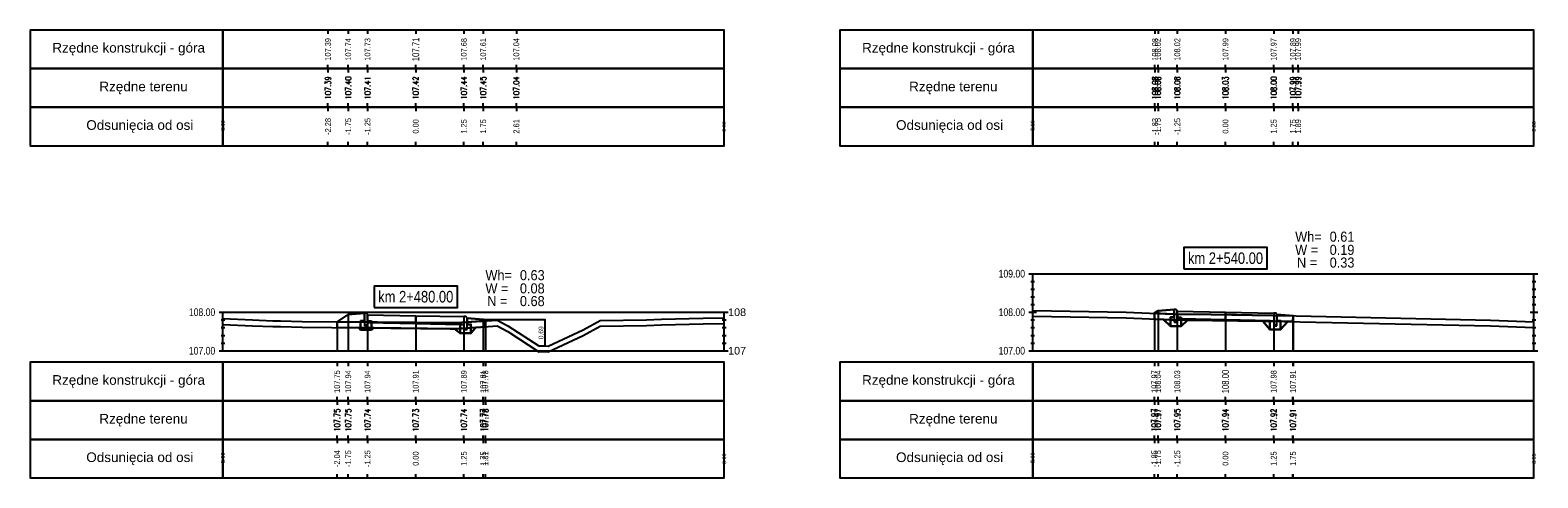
# Model space of a CAD drawing. Extents: x 7537626 to 7538805, y 5722894 to 5725486.
# Tile 31 of 105: x 7538198 to 7538237, y 5725387 to 5725398. Entities that reach past the tile are written whole.
import ezdxf

# ---------------------------------------------------------------- set-up
doc = ezdxf.new("R2010")
doc.units = 0
doc.header["$PDMODE"] = 35
doc.header["$PDSIZE"] = 0.3
for name, color, linetype in [('C-DROGI-PROFILE', 7, 'Continuous'), ('C-DROGI-PROFILE-ETYKIETY', 7, 'Continuous'), ('C-DROGI-PRZEKROJE-ETYKIETY', 7, 'Continuous'), ('C-POPRZECZKA-przekrój', 2, 'Continuous'), ('C-POPRZECZKA-widok', 1, 'Continuous')]:
    doc.layers.add(name, color=color, linetype=linetype)
for name, color, linetype, true_color in [('C-humus', 7, 'Continuous', 0x003df5), ('C-Teren', 7, 'Continuous', 0x008521), ('poprzeczki', 7, 'Continuous', 0x0000d6)]:
    doc.layers.add(name, color=color, linetype=linetype, true_color=true_color)
for name, color, linetype, lineweight, plot in [('D-1.pow. hum.', 7, 'Continuous', 30, False), ('D-2.wykop', 30, 'Continuous', 30, False), ('D-3.nasyp', 4, 'Continuous', 30, False)]:
    doc.layers.add(name, color=color, linetype=linetype, lineweight=lineweight, plot=plot)
doc.layers.add('D-roboty-ziemne-opis', color=2, linetype='Continuous', lineweight=30)
doc.styles.add('2mm08', font='arial.ttf', dxfattribs={"width": 0.8})
doc.styles.add('opis_50', font='arial.ttf', dxfattribs={"height": 0.125})
doc.styles.get("Standard").update_dxf_attribs({"font": 'arial.ttf'})
doc.dimstyles.new('OPIS_50', dxfattribs={"dimscale": 0.5, "dimtxt": 0.125, "dimasz": 0.25, "dimexe": 0.1, "dimexo": 0.15, "dimgap": 0.1, "dimtad": 1, "dimzin": 0, "dimtxsty": 'opis_50', "dimblk": 'ARCHTICK', "dimcen": 0.15, "dimdle": 0.1, "dimaunit": 2, "dimadec": 4, "dimazin": 0, "dimtfac": 1, "dimtmove": 0, "dimatfit": 3, "dimfxl": 1, "dimarcsym": 0})

# ---------------------------------------------------------------- blocks, each defined once
blk = doc.blocks.new('_ArchTick')
at = {"color": 0, "linetype": 'ByBlock', "const_width": 0.15}
blk.add_lwpolyline([(-0.5, -0.5), (0.5, 0.5)], dxfattribs=at)
blk = doc.blocks.new('*D122')
at = {"layer": 'Defpoints', "color": 0, "transparency": 16777216}
for p in [(7538209.328, 5725390.901), (7538210.773, 5725390.213), (7538210.923, 5725390.213)]:
    blk.add_point(p, dxfattribs=at)
at = {"layer": 'poprzeczki', "color": 0, "lineweight": -2, "transparency": 16777216}
for p, q in [((7538209.343, 5725390.901), (7538210.933, 5725390.901)), ((7538210.923, 5725390.911), (7538210.923, 5725390.203)), ((7538210.788, 5725390.213), (7538210.933, 5725390.213))]:
    blk.add_line(p, q, dxfattribs=at)
at = {"layer": 'poprzeczki', "color": 0, "lineweight": -2, "transparency": 16777216, "xscale": 0.025, "yscale": 0.025, "zscale": 0.025}
for p, rotation in [((7538210.923, 5725390.901), 90), ((7538210.923, 5725390.213), 270)]:
    blk.add_blockref('_ArchTick', p, dxfattribs=dict(at, rotation=rotation))
at = {"layer": 'poprzeczki', "color": 0, "transparency": 16777216, "insert": (7538210.837, 5725390.557), "char_height": 0.125, "attachment_point": 5, "rotation": 90, "style": 'opis_50'}
blk.add_mtext('0,69', dxfattribs=at)

msp = doc.modelspace()

# ---------------------------------------------------------------- linework, layer by layer
at = {"layer": 'C-DROGI-PROFILE', "color": 7, "linetype": 'Continuous', "lineweight": -3}
for p, q in [((7538205.302, 5725398.414), (7538205.302, 5725398.314)), ((7538205.828, 5725398.414), (7538205.828, 5725398.314)), ((7538206.328, 5725398.414), (7538206.328, 5725398.314)), ((7538207.578, 5725398.414), (7538207.578, 5725398.314)), ((7538208.828, 5725398.414), (7538208.828, 5725398.314)), ((7538209.328, 5725398.414), (7538209.328, 5725398.314)), ((7538210.187, 5725398.414), (7538210.187, 5725398.314)), ((7538226.748, 5725398.414), (7538226.748, 5725398.314)), ((7538226.828, 5725398.414), (7538226.828, 5725398.314)), ((7538227.328, 5725398.414), (7538227.328, 5725398.314)), ((7538228.578, 5725398.414), (7538228.578, 5725398.314)), ((7538229.828, 5725398.414), (7538229.828, 5725398.314)), ((7538230.328, 5725398.414), (7538230.328, 5725398.314)), ((7538230.463, 5725398.414), (7538230.463, 5725398.314)), ((7538205.302, 5725397.414), (7538205.302, 5725397.514)), ((7538205.302, 5725397.414), (7538205.302, 5725397.314)), ((7538205.828, 5725397.414), (7538205.828, 5725397.514)), ((7538205.828, 5725397.414), (7538205.828, 5725397.314)), ((7538206.328, 5725397.414), (7538206.328, 5725397.514)), ((7538206.328, 5725397.414), (7538206.328, 5725397.314)), ((7538207.578, 5725397.414), (7538207.578, 5725397.514)), ((7538207.578, 5725397.414), (7538207.578, 5725397.314)), ((7538208.828, 5725397.414), (7538208.828, 5725397.514)), ((7538208.828, 5725397.414), (7538208.828, 5725397.314)), ((7538209.328, 5725397.414), (7538209.328, 5725397.514)), ((7538209.328, 5725397.414), (7538209.328, 5725397.314)), ((7538210.187, 5725397.414), (7538210.187, 5725397.514)), ((7538210.187, 5725397.414), (7538210.187, 5725397.314)), ((7538226.748, 5725397.414), (7538226.748, 5725397.514)), ((7538226.748, 5725397.414), (7538226.748, 5725397.314)), ((7538226.828, 5725397.414), (7538226.828, 5725397.514)), ((7538226.828, 5725397.414), (7538226.828, 5725397.314)), ((7538227.328, 5725397.414), (7538227.328, 5725397.514)), ((7538227.328, 5725397.414), (7538227.328, 5725397.314)), ((7538228.578, 5725397.414), (7538228.578, 5725397.514)), ((7538228.578, 5725397.414), (7538228.578, 5725397.314)), ((7538229.828, 5725397.414), (7538229.828, 5725397.514)), ((7538229.828, 5725397.414), (7538229.828, 5725397.314)), ((7538230.328, 5725397.414), (7538230.328, 5725397.514)), ((7538230.328, 5725397.414), (7538230.328, 5725397.314)), ((7538230.463, 5725397.414), (7538230.463, 5725397.514)), ((7538230.463, 5725397.414), (7538230.463, 5725397.314)), ((7538205.302, 5725396.414), (7538205.302, 5725396.514)), ((7538205.302, 5725396.414), (7538205.302, 5725396.314)), ((7538205.828, 5725396.414), (7538205.828, 5725396.514)), ((7538205.828, 5725396.414), (7538205.828, 5725396.314)), ((7538206.328, 5725396.414), (7538206.328, 5725396.514)), ((7538206.328, 5725396.414), (7538206.328, 5725396.314)), ((7538207.578, 5725396.414), (7538207.578, 5725396.514)), ((7538207.578, 5725396.414), (7538207.578, 5725396.314)), ((7538208.828, 5725396.414), (7538208.828, 5725396.514)), ((7538208.828, 5725396.414), (7538208.828, 5725396.314)), ((7538209.328, 5725396.414), (7538209.328, 5725396.514)), ((7538209.328, 5725396.414), (7538209.328, 5725396.314)), ((7538210.187, 5725396.414), (7538210.187, 5725396.514)), ((7538210.187, 5725396.414), (7538210.187, 5725396.314)), ((7538226.748, 5725396.414), (7538226.748, 5725396.514)), ((7538226.748, 5725396.414), (7538226.748, 5725396.314)), ((7538226.828, 5725396.414), (7538226.828, 5725396.514)), ((7538226.828, 5725396.414), (7538226.828, 5725396.314)), ((7538227.328, 5725396.414), (7538227.328, 5725396.514)), ((7538227.328, 5725396.414), (7538227.328, 5725396.314)), ((7538228.578, 5725396.414), (7538228.578, 5725396.514)), ((7538228.578, 5725396.414), (7538228.578, 5725396.314)), ((7538229.828, 5725396.414), (7538229.828, 5725396.514)), ((7538229.828, 5725396.414), (7538229.828, 5725396.314)), ((7538230.328, 5725396.414), (7538230.328, 5725396.514)), ((7538230.328, 5725396.414), (7538230.328, 5725396.314)), ((7538230.463, 5725396.414), (7538230.463, 5725396.514)), ((7538230.463, 5725396.414), (7538230.463, 5725396.314)), ((7538205.302, 5725395.414), (7538205.302, 5725395.514)), ((7538205.828, 5725395.414), (7538205.828, 5725395.514)), ((7538206.328, 5725395.414), (7538206.328, 5725395.514)), ((7538207.578, 5725395.414), (7538207.578, 5725395.514)), ((7538208.828, 5725395.414), (7538208.828, 5725395.514)), ((7538209.328, 5725395.414), (7538209.328, 5725395.514)), ((7538210.187, 5725395.414), (7538210.187, 5725395.514)), ((7538226.748, 5725395.414), (7538226.748, 5725395.514)), ((7538226.828, 5725395.414), (7538226.828, 5725395.514)), ((7538227.328, 5725395.414), (7538227.328, 5725395.514)), ((7538228.578, 5725395.414), (7538228.578, 5725395.514)), ((7538229.828, 5725395.414), (7538229.828, 5725395.514)), ((7538230.328, 5725395.414), (7538230.328, 5725395.514)), ((7538230.463, 5725395.414), (7538230.463, 5725395.514)), ((7538205.539, 5725389.789), (7538205.539, 5725389.689)), ((7538205.828, 5725389.789), (7538205.828, 5725389.689)), ((7538206.328, 5725389.789), (7538206.328, 5725389.689)), ((7538207.578, 5725389.789), (7538207.578, 5725389.689)), ((7538208.828, 5725389.789), (7538208.828, 5725389.689)), ((7538209.328, 5725389.789), (7538209.328, 5725389.689)), ((7538209.383, 5725389.789), (7538209.383, 5725389.689)), ((7538226.733, 5725389.789), (7538226.733, 5725389.689)), ((7538226.828, 5725389.789), (7538226.828, 5725389.689)), ((7538227.328, 5725389.789), (7538227.328, 5725389.689)), ((7538228.578, 5725389.789), (7538228.578, 5725389.689)), ((7538229.828, 5725389.789), (7538229.828, 5725389.689)), ((7538230.328, 5725389.789), (7538230.328, 5725389.689)), ((7538230.33, 5725389.789), (7538230.33, 5725389.689)), ((7538205.539, 5725388.789), (7538205.539, 5725388.889)), ((7538205.539, 5725388.789), (7538205.539, 5725388.689)), ((7538205.828, 5725388.789), (7538205.828, 5725388.889)), ((7538205.828, 5725388.789), (7538205.828, 5725388.689)), ((7538206.328, 5725388.789), (7538206.328, 5725388.889)), ((7538206.328, 5725388.789), (7538206.328, 5725388.689)), ((7538207.578, 5725388.789), (7538207.578, 5725388.889)), ((7538207.578, 5725388.789), (7538207.578, 5725388.689)), ((7538208.828, 5725388.789), (7538208.828, 5725388.889)), ((7538208.828, 5725388.789), (7538208.828, 5725388.689)), ((7538209.328, 5725388.789), (7538209.328, 5725388.889)), ((7538209.328, 5725388.789), (7538209.328, 5725388.689)), ((7538209.383, 5725388.789), (7538209.383, 5725388.889)), ((7538209.383, 5725388.789), (7538209.383, 5725388.689)), ((7538226.733, 5725388.789), (7538226.733, 5725388.889)), ((7538226.733, 5725388.789), (7538226.733, 5725388.689)), ((7538226.828, 5725388.789), (7538226.828, 5725388.889)), ((7538226.828, 5725388.789), (7538226.828, 5725388.689)), ((7538227.328, 5725388.789), (7538227.328, 5725388.889)), ((7538227.328, 5725388.789), (7538227.328, 5725388.689)), ((7538228.578, 5725388.789), (7538228.578, 5725388.889)), ((7538228.578, 5725388.789), (7538228.578, 5725388.689)), ((7538229.828, 5725388.789), (7538229.828, 5725388.889)), ((7538229.828, 5725388.789), (7538229.828, 5725388.689)), ((7538230.328, 5725388.789), (7538230.328, 5725388.889)), ((7538230.328, 5725388.789), (7538230.328, 5725388.689)), ((7538230.33, 5725388.789), (7538230.33, 5725388.889)), ((7538230.33, 5725388.789), (7538230.33, 5725388.689)), ((7538205.539, 5725387.789), (7538205.539, 5725387.889)), ((7538205.539, 5725387.789), (7538205.539, 5725387.689)), ((7538205.828, 5725387.789), (7538205.828, 5725387.889)), ((7538205.828, 5725387.789), (7538205.828, 5725387.689)), ((7538206.328, 5725387.789), (7538206.328, 5725387.889)), ((7538206.328, 5725387.789), (7538206.328, 5725387.689)), ((7538207.578, 5725387.789), (7538207.578, 5725387.889)), ((7538207.578, 5725387.789), (7538207.578, 5725387.689)), ((7538208.828, 5725387.789), (7538208.828, 5725387.889)), ((7538208.828, 5725387.789), (7538208.828, 5725387.689)), ((7538209.328, 5725387.789), (7538209.328, 5725387.889)), ((7538209.328, 5725387.789), (7538209.328, 5725387.689)), ((7538209.383, 5725387.789), (7538209.383, 5725387.889)), ((7538209.383, 5725387.789), (7538209.383, 5725387.689)), ((7538226.733, 5725387.789), (7538226.733, 5725387.889)), ((7538226.733, 5725387.789), (7538226.733, 5725387.689)), ((7538226.828, 5725387.789), (7538226.828, 5725387.889)), ((7538226.828, 5725387.789), (7538226.828, 5725387.689)), ((7538227.328, 5725387.789), (7538227.328, 5725387.889)), ((7538227.328, 5725387.789), (7538227.328, 5725387.689)), ((7538228.578, 5725387.789), (7538228.578, 5725387.889)), ((7538228.578, 5725387.789), (7538228.578, 5725387.689)), ((7538229.828, 5725387.789), (7538229.828, 5725387.889)), ((7538229.828, 5725387.789), (7538229.828, 5725387.689)), ((7538230.328, 5725387.789), (7538230.328, 5725387.889)), ((7538230.328, 5725387.789), (7538230.328, 5725387.689)), ((7538230.33, 5725387.789), (7538230.33, 5725387.889)), ((7538230.33, 5725387.789), (7538230.33, 5725387.689)), ((7538205.539, 5725386.789), (7538205.539, 5725386.889)), ((7538205.828, 5725386.789), (7538205.828, 5725386.889)), ((7538206.328, 5725386.789), (7538206.328, 5725386.889)), ((7538207.578, 5725386.789), (7538207.578, 5725386.889)), ((7538208.828, 5725386.789), (7538208.828, 5725386.889)), ((7538209.328, 5725386.789), (7538209.328, 5725386.889)), ((7538209.383, 5725386.789), (7538209.383, 5725386.889)), ((7538226.733, 5725386.789), (7538226.733, 5725386.889)), ((7538226.828, 5725386.789), (7538226.828, 5725386.889)), ((7538227.328, 5725386.789), (7538227.328, 5725386.889)), ((7538228.578, 5725386.789), (7538228.578, 5725386.889)), ((7538229.828, 5725386.789), (7538229.828, 5725386.889)), ((7538230.328, 5725386.789), (7538230.328, 5725386.889)), ((7538230.33, 5725386.789), (7538230.33, 5725386.889))]:
    msp.add_line(p, q, dxfattribs=at)
at = {"layer": 'C-DROGI-PROFILE', "color": 1, "linetype": 'Continuous', "lineweight": -3}
for points in [[(7538202.578, 5725397.414), (7538202.578, 5725398.414), (7538197.578, 5725398.414), (7538197.578, 5725397.414)], [(7538202.578, 5725397.414), (7538215.578, 5725397.414), (7538215.578, 5725398.414), (7538202.578, 5725398.414)], [(7538223.578, 5725397.414), (7538223.578, 5725398.414), (7538218.578, 5725398.414), (7538218.578, 5725397.414)], [(7538223.578, 5725397.414), (7538236.578, 5725397.414), (7538236.578, 5725398.414), (7538223.578, 5725398.414)], [(7538202.578, 5725396.414), (7538202.578, 5725397.414), (7538197.578, 5725397.414), (7538197.578, 5725396.414)], [(7538202.578, 5725396.414), (7538215.578, 5725396.414), (7538215.578, 5725397.414), (7538202.578, 5725397.414)], [(7538223.578, 5725396.414), (7538223.578, 5725397.414), (7538218.578, 5725397.414), (7538218.578, 5725396.414)], [(7538223.578, 5725396.414), (7538236.578, 5725396.414), (7538236.578, 5725397.414), (7538223.578, 5725397.414)], [(7538202.578, 5725395.414), (7538202.578, 5725396.414), (7538197.578, 5725396.414), (7538197.578, 5725395.414)], [(7538202.578, 5725395.414), (7538215.578, 5725395.414), (7538215.578, 5725396.414), (7538202.578, 5725396.414)], [(7538223.578, 5725395.414), (7538223.578, 5725396.414), (7538218.578, 5725396.414), (7538218.578, 5725395.414)], [(7538223.578, 5725395.414), (7538236.578, 5725395.414), (7538236.578, 5725396.414), (7538223.578, 5725396.414)], [(7538202.578, 5725388.789), (7538202.578, 5725389.789), (7538197.578, 5725389.789), (7538197.578, 5725388.789)], [(7538202.578, 5725388.789), (7538215.578, 5725388.789), (7538215.578, 5725389.789), (7538202.578, 5725389.789)], [(7538223.578, 5725388.789), (7538223.578, 5725389.789), (7538218.578, 5725389.789), (7538218.578, 5725388.789)], [(7538223.578, 5725388.789), (7538236.578, 5725388.789), (7538236.578, 5725389.789), (7538223.578, 5725389.789)], [(7538202.578, 5725387.789), (7538202.578, 5725388.789), (7538197.578, 5725388.789), (7538197.578, 5725387.789)], [(7538202.578, 5725387.789), (7538215.578, 5725387.789), (7538215.578, 5725388.789), (7538202.578, 5725388.789)], [(7538223.578, 5725387.789), (7538223.578, 5725388.789), (7538218.578, 5725388.789), (7538218.578, 5725387.789)], [(7538223.578, 5725387.789), (7538236.578, 5725387.789), (7538236.578, 5725388.789), (7538223.578, 5725388.789)], [(7538202.578, 5725386.789), (7538202.578, 5725387.789), (7538197.578, 5725387.789), (7538197.578, 5725386.789)], [(7538202.578, 5725386.789), (7538215.578, 5725386.789), (7538215.578, 5725387.789), (7538202.578, 5725387.789)], [(7538223.578, 5725386.789), (7538223.578, 5725387.789), (7538218.578, 5725387.789), (7538218.578, 5725386.789)], [(7538223.578, 5725386.789), (7538236.578, 5725386.789), (7538236.578, 5725387.789), (7538223.578, 5725387.789)]]:
    msp.add_3dface(points, dxfattribs=at)
at = {"layer": 'C-DROGI-PRZEKROJE-ETYKIETY', "color": 1, "linetype": 'Continuous', "lineweight": -3}
for p, q in [((7538226.828, 5725391.125), (7538226.828, 5725390.089)), ((7538227.328, 5725391.119), (7538227.328, 5725390.089)), ((7538205.539, 5725390.839), (7538205.539, 5725390.089)), ((7538205.828, 5725391.031), (7538205.828, 5725390.089)), ((7538206.328, 5725391.025), (7538206.328, 5725390.089)), ((7538207.578, 5725391), (7538207.578, 5725390.089)), ((7538208.828, 5725390.975), (7538208.828, 5725390.089)), ((7538209.328, 5725390.901), (7538209.328, 5725390.089)), ((7538209.383, 5725390.864), (7538209.383, 5725390.089)), ((7538226.733, 5725391.062), (7538226.733, 5725390.089)), ((7538228.578, 5725391.094), (7538228.578, 5725390.089)), ((7538229.828, 5725391.069), (7538229.828, 5725390.089)), ((7538230.328, 5725390.995), (7538230.328, 5725390.089)), ((7538230.33, 5725390.997), (7538230.33, 5725390.089))]:
    msp.add_line(p, q, dxfattribs=at)
at = {"layer": 'C-humus'}
for p, q in [((7538202.578, 5725390.773), (7538203.341, 5725390.738)), ((7538203.341, 5725390.738), (7538203.87, 5725390.716)), ((7538203.87, 5725390.716), (7538203.923, 5725390.715)), ((7538203.923, 5725390.715), (7538204.021, 5725390.718)), ((7538204.021, 5725390.718), (7538204.07, 5725390.718)), ((7538204.07, 5725390.718), (7538204.634, 5725390.698)), ((7538208.642, 5725390.661), (7538209.692, 5725390.737)), ((7538209.692, 5725390.737), (7538209.965, 5725390.59)), ((7538211.919, 5725390.483), (7538212.356, 5725390.724)), ((7538212.356, 5725390.724), (7538213.563, 5725390.746)), ((7538213.563, 5725390.746), (7538213.948, 5725390.76)), ((7538213.948, 5725390.76), (7538215.035, 5725390.786)), ((7538215.035, 5725390.786), (7538215.578, 5725390.797)), ((7538223.578, 5725390.988), (7538226.002, 5725390.945)), ((7538226.002, 5725390.945), (7538227.208, 5725390.89)), ((7538227.208, 5725390.89), (7538228.859, 5725390.879)), ((7538228.859, 5725390.879), (7538235.447, 5725390.736)), ((7538235.447, 5725390.736), (7538236.578, 5725390.694)), ((7538204.634, 5725390.698), (7538208.468, 5725390.661)), ((7538208.468, 5725390.661), (7538208.642, 5725390.661)), ((7538209.965, 5725390.59), (7538210.773, 5725390.063)), ((7538211.008, 5725390.061), (7538211.919, 5725390.483)), ((7538210.773, 5725390.063), (7538210.864, 5725390.069)), ((7538210.864, 5725390.069), (7538211.008, 5725390.061))]:
    msp.add_line(p, q, dxfattribs=at)
at = {"layer": 'C-POPRZECZKA-przekrój', "color": 2, "linetype": 'Continuous', "lineweight": -3}
for p, q in [((7538226.733, 5725391.062), (7538226.828, 5725391.125)), ((7538226.828, 5725391.125), (7538227.248, 5725391.159)), ((7538227.288, 5725391.159), (7538227.248, 5725391.159)), ((7538227.248, 5725391.159), (7538227.248, 5725390.829)), ((7538227.293, 5725391.158), (7538227.288, 5725391.159)), ((7538227.302, 5725391.156), (7538227.293, 5725391.158)), ((7538227.31, 5725391.152), (7538227.302, 5725391.156)), ((7538227.316, 5725391.147), (7538227.31, 5725391.152)), ((7538227.32, 5725391.142), (7538227.316, 5725391.147)), ((7538227.325, 5725391.134), (7538227.32, 5725391.142)), ((7538227.327, 5725391.126), (7538227.325, 5725391.134)), ((7538227.328, 5725391.119), (7538227.327, 5725391.126)), ((7538227.328, 5725391.119), (7538228.578, 5725391.094)), ((7538227.328, 5725391.119), (7538227.329, 5725390.919)), ((7538227.328, 5725390.829), (7538227.328, 5725391.119)), ((7538227.328, 5725391.119), (7538227.328, 5725390.959)), ((7538205.539, 5725390.839), (7538205.828, 5725391.031)), ((7538205.828, 5725391.031), (7538206.248, 5725391.065)), ((7538206.148, 5725390.635), (7538206.148, 5725390.865)), ((7538206.148, 5725390.865), (7538206.248, 5725390.865)), ((7538206.288, 5725391.065), (7538206.248, 5725391.065)), ((7538206.248, 5725391.065), (7538206.248, 5725390.735)), ((7538206.248, 5725390.865), (7538206.248, 5725390.765)), ((7538206.248, 5725390.765), (7538206.328, 5725390.765)), ((7538206.248, 5725390.735), (7538206.328, 5725390.735)), ((7538206.293, 5725391.065), (7538206.288, 5725391.065)), ((7538206.302, 5725391.062), (7538206.293, 5725391.065)), ((7538206.31, 5725391.058), (7538206.302, 5725391.062)), ((7538206.316, 5725391.053), (7538206.31, 5725391.058)), ((7538206.32, 5725391.048), (7538206.316, 5725391.053)), ((7538206.325, 5725391.041), (7538206.32, 5725391.048)), ((7538206.327, 5725391.032), (7538206.325, 5725391.041)), ((7538206.328, 5725391.025), (7538206.327, 5725391.032)), ((7538206.328, 5725391.025), (7538207.578, 5725391)), ((7538206.328, 5725391.025), (7538206.329, 5725390.825)), ((7538206.328, 5725390.735), (7538206.328, 5725391.025)), ((7538206.328, 5725391.025), (7538206.328, 5725390.865)), ((7538206.328, 5725390.865), (7538206.428, 5725390.865)), ((7538206.329, 5725390.825), (7538207.578, 5725390.8)), ((7538206.428, 5725390.865), (7538206.428, 5725390.635)), ((7538207.578, 5725390.8), (7538207.578, 5725391)), ((7538207.578, 5725391), (7538208.828, 5725390.975)), ((7538207.578, 5725390.8), (7538208.827, 5725390.775)), ((7538208.728, 5725390.545), (7538208.728, 5725390.775)), ((7538208.728, 5725390.775), (7538208.828, 5725390.775)), ((7538208.828, 5725390.975), (7538208.827, 5725390.775)), ((7538208.868, 5725390.975), (7538208.828, 5725390.975)), ((7538208.828, 5725390.975), (7538208.828, 5725390.645)), ((7538208.828, 5725390.775), (7538208.828, 5725390.675)), ((7538208.873, 5725390.975), (7538208.868, 5725390.975)), ((7538208.882, 5725390.972), (7538208.873, 5725390.975)), ((7538208.89, 5725390.968), (7538208.882, 5725390.972)), ((7538208.896, 5725390.963), (7538208.89, 5725390.968)), ((7538208.9, 5725390.958), (7538208.896, 5725390.963)), ((7538208.905, 5725390.951), (7538208.9, 5725390.958)), ((7538208.907, 5725390.942), (7538208.905, 5725390.951)), ((7538208.908, 5725390.935), (7538208.907, 5725390.942)), ((7538208.908, 5725390.645), (7538208.908, 5725390.935)), ((7538208.908, 5725390.935), (7538208.908, 5725390.775)), ((7538208.908, 5725390.935), (7538209.328, 5725390.901)), ((7538208.908, 5725390.775), (7538209.008, 5725390.775)), ((7538209.008, 5725390.775), (7538209.008, 5725390.545)), ((7538209.328, 5725390.901), (7538209.383, 5725390.864)), ((7538227.148, 5725390.729), (7538227.148, 5725390.959)), ((7538227.148, 5725390.959), (7538227.248, 5725390.959)), ((7538227.428, 5725390.729), (7538227.148, 5725390.729)), ((7538227.248, 5725390.959), (7538227.248, 5725390.859)), ((7538227.248, 5725390.859), (7538227.328, 5725390.859)), ((7538227.248, 5725390.829), (7538227.328, 5725390.829)), ((7538227.328, 5725390.959), (7538227.428, 5725390.959)), ((7538227.329, 5725390.919), (7538228.578, 5725390.894)), ((7538227.428, 5725390.959), (7538227.428, 5725390.729)), ((7538228.578, 5725390.894), (7538228.578, 5725391.094)), ((7538228.578, 5725391.094), (7538229.828, 5725391.069)), ((7538228.578, 5725390.894), (7538229.827, 5725390.869)), ((7538229.728, 5725390.639), (7538229.728, 5725390.869)), ((7538229.728, 5725390.869), (7538229.828, 5725390.869)), ((7538229.828, 5725391.069), (7538229.827, 5725390.869)), ((7538229.868, 5725391.069), (7538229.828, 5725391.069)), ((7538229.828, 5725391.069), (7538229.828, 5725390.739)), ((7538229.828, 5725390.869), (7538229.828, 5725390.769)), ((7538229.828, 5725390.769), (7538229.908, 5725390.769)), ((7538229.828, 5725390.739), (7538229.908, 5725390.739)), ((7538229.873, 5725391.068), (7538229.868, 5725391.069)), ((7538229.882, 5725391.066), (7538229.873, 5725391.068)), ((7538229.89, 5725391.062), (7538229.882, 5725391.066)), ((7538229.896, 5725391.057), (7538229.89, 5725391.062)), ((7538229.9, 5725391.052), (7538229.896, 5725391.057)), ((7538229.905, 5725391.044), (7538229.9, 5725391.052)), ((7538229.907, 5725391.036), (7538229.905, 5725391.044)), ((7538229.908, 5725391.029), (7538229.907, 5725391.036)), ((7538229.908, 5725390.739), (7538229.908, 5725391.029)), ((7538229.908, 5725391.029), (7538229.908, 5725390.869)), ((7538229.908, 5725391.029), (7538230.328, 5725390.995)), ((7538229.908, 5725390.869), (7538230.008, 5725390.869)), ((7538230.008, 5725390.869), (7538230.008, 5725390.639)), ((7538230.328, 5725390.995), (7538230.33, 5725390.997)), ((7538206.428, 5725390.635), (7538206.148, 5725390.635)), ((7538209.008, 5725390.545), (7538208.728, 5725390.545)), ((7538208.828, 5725390.675), (7538208.908, 5725390.675)), ((7538208.828, 5725390.645), (7538208.908, 5725390.645)), ((7538230.008, 5725390.639), (7538229.728, 5725390.639))]:
    msp.add_line(p, q, dxfattribs=at)
at = {"layer": 'C-POPRZECZKA-widok', "color": 1, "linetype": 'Continuous', "lineweight": -3}
for p, q in [((7538223.478, 5725392.089), (7538236.678, 5725392.089)), ((7538223.528, 5725391.889), (7538223.628, 5725391.889)), ((7538223.578, 5725390.089), (7538223.578, 5725392.089)), ((7538236.528, 5725391.889), (7538236.628, 5725391.889)), ((7538236.578, 5725390.089), (7538236.578, 5725392.089)), ((7538223.528, 5725391.689), (7538223.628, 5725391.689)), ((7538236.528, 5725391.689), (7538236.628, 5725391.689)), ((7538223.528, 5725391.489), (7538223.628, 5725391.489)), ((7538223.528, 5725391.289), (7538223.628, 5725391.289)), ((7538236.528, 5725391.489), (7538236.628, 5725391.489)), ((7538236.528, 5725391.289), (7538236.628, 5725391.289)), ((7538202.478, 5725391.089), (7538215.678, 5725391.089)), ((7538202.528, 5725390.889), (7538202.628, 5725390.889)), ((7538202.578, 5725390.089), (7538202.578, 5725391.089)), ((7538215.528, 5725390.889), (7538215.628, 5725390.889)), ((7538215.578, 5725390.089), (7538215.578, 5725391.089)), ((7538223.478, 5725391.089), (7538223.678, 5725391.089)), ((7538223.528, 5725391.089), (7538223.628, 5725391.089)), ((7538223.528, 5725390.889), (7538223.628, 5725390.889)), ((7538236.478, 5725391.089), (7538236.678, 5725391.089)), ((7538236.528, 5725391.089), (7538236.628, 5725391.089)), ((7538236.528, 5725390.889), (7538236.628, 5725390.889)), ((7538202.528, 5725390.689), (7538202.628, 5725390.689)), ((7538202.528, 5725390.489), (7538202.628, 5725390.489)), ((7538215.528, 5725390.689), (7538215.628, 5725390.689)), ((7538215.528, 5725390.489), (7538215.628, 5725390.489)), ((7538223.528, 5725390.689), (7538223.628, 5725390.689)), ((7538223.528, 5725390.489), (7538223.628, 5725390.489)), ((7538236.528, 5725390.689), (7538236.628, 5725390.689)), ((7538236.528, 5725390.489), (7538236.628, 5725390.489)), ((7538202.478, 5725390.089), (7538215.678, 5725390.089)), ((7538202.528, 5725390.289), (7538202.628, 5725390.289)), ((7538215.528, 5725390.289), (7538215.628, 5725390.289)), ((7538223.478, 5725390.089), (7538236.678, 5725390.089)), ((7538223.528, 5725390.289), (7538223.628, 5725390.289)), ((7538236.528, 5725390.289), (7538236.628, 5725390.289))]:
    msp.add_line(p, q, dxfattribs=at)
at = {"layer": 'C-POPRZECZKA-widok', "color": 3, "linetype": 'Continuous', "lineweight": -3}
for points in [[(7538227.498, 5725392.214), (7538229.658, 5725392.214), (7538229.658, 5725392.77), (7538227.498, 5725392.77)], [(7538206.498, 5725391.214), (7538208.658, 5725391.214), (7538208.658, 5725391.77), (7538206.498, 5725391.77)]]:
    msp.add_3dface(points, dxfattribs=at)
at = {"layer": 'C-Teren'}
for p, q in [((7538223.578, 5725391.138), (7538226.002, 5725391.095)), ((7538202.578, 5725390.923), (7538203.341, 5725390.888)), ((7538203.341, 5725390.888), (7538203.87, 5725390.866)), ((7538203.87, 5725390.866), (7538203.923, 5725390.865)), ((7538203.923, 5725390.865), (7538204.021, 5725390.868)), ((7538204.021, 5725390.868), (7538204.07, 5725390.868)), ((7538204.07, 5725390.868), (7538204.634, 5725390.848)), ((7538204.634, 5725390.848), (7538208.468, 5725390.811)), ((7538208.468, 5725390.811), (7538208.642, 5725390.811)), ((7538208.642, 5725390.811), (7538209.692, 5725390.887)), ((7538209.692, 5725390.887), (7538209.965, 5725390.74)), ((7538209.965, 5725390.74), (7538210.773, 5725390.213)), ((7538211.919, 5725390.633), (7538212.356, 5725390.874)), ((7538212.356, 5725390.874), (7538213.563, 5725390.896)), ((7538213.563, 5725390.896), (7538213.948, 5725390.91)), ((7538213.948, 5725390.91), (7538215.035, 5725390.936)), ((7538215.035, 5725390.936), (7538215.578, 5725390.947)), ((7538226.002, 5725391.095), (7538227.208, 5725391.04)), ((7538227.208, 5725391.04), (7538228.859, 5725391.029)), ((7538228.859, 5725391.029), (7538235.447, 5725390.886)), ((7538235.447, 5725390.886), (7538236.578, 5725390.844)), ((7538211.008, 5725390.211), (7538211.919, 5725390.633)), ((7538210.773, 5725390.213), (7538210.864, 5725390.219)), ((7538210.864, 5725390.219), (7538211.008, 5725390.211))]:
    msp.add_line(p, q, dxfattribs=at)
at = {"layer": 'D-1.pow. hum.'}
for points in [[(7538205.539, 5725390.839), (7538205.539, 5725390.689), (7538208.642, 5725390.661), (7538209.383, 5725390.714), (7538209.383, 5725390.864), (7538208.642, 5725390.811), (7538205.539, 5725390.839)], [(7538226.733, 5725391.062), (7538226.733, 5725390.912), (7538227.208, 5725390.89), (7538230.328, 5725390.847), (7538230.331, 5725390.997), (7538228.208, 5725391.033), (7538227.208, 5725391.04), (7538226.733, 5725391.062)]]:
    msp.add_lwpolyline(points, dxfattribs=at)
at = {"layer": 'D-2.wykop'}
for points in [[(7538226.97, 5725390.901), (7538227.148, 5725390.729), (7538227.428, 5725390.729), (7538227.596, 5725390.885), (7538227.148, 5725390.893), (7538226.97, 5725390.901)], [(7538229.548, 5725390.858), (7538229.728, 5725390.639), (7538230.008, 5725390.639), (7538230.195, 5725390.849), (7538229.548, 5725390.858)], [(7538206.101, 5725390.684), (7538206.148, 5725390.635), (7538206.428, 5725390.635), (7538206.49, 5725390.681), (7538206.101, 5725390.684)], [(7538208.586, 5725390.662), (7538208.728, 5725390.545), (7538209.008, 5725390.545), (7538209.138, 5725390.697), (7538208.642, 5725390.661), (7538208.587, 5725390.661)]]:
    msp.add_lwpolyline(points, dxfattribs=at)
at = {"layer": 'D-3.nasyp'}
for points in [[(7538227.148, 5725390.729), (7538227.148, 5725390.959), (7538227.248, 5725390.959), (7538227.248, 5725391.159), (7538226.828, 5725391.125), (7538226.733, 5725391.062), (7538226.733, 5725390.912), (7538226.97, 5725390.901), (7538227.148, 5725390.729)], [(7538206.148, 5725390.635), (7538206.148, 5725390.865), (7538206.248, 5725390.865), (7538206.248, 5725391.065), (7538205.828, 5725391.031), (7538205.539, 5725390.839), (7538205.538, 5725390.689), (7538206.101, 5725390.684), (7538206.148, 5725390.635)], [(7538206.428, 5725390.823), (7538206.428, 5725390.635), (7538206.49, 5725390.681), (7538208.586, 5725390.662), (7538208.728, 5725390.545), (7538208.728, 5725390.775), (7538206.428, 5725390.823)], [(7538208.908, 5725390.935), (7538208.907, 5725390.775), (7538209.008, 5725390.775), (7538209.008, 5725390.545), (7538209.138, 5725390.697), (7538209.383, 5725390.714), (7538209.383, 5725390.864), (7538209.328, 5725390.901), (7538208.908, 5725390.935)], [(7538227.428, 5725390.917), (7538227.428, 5725390.729), (7538227.596, 5725390.885), (7538229.548, 5725390.858), (7538229.728, 5725390.639), (7538229.728, 5725390.869), (7538227.428, 5725390.917)], [(7538229.908, 5725391.029), (7538229.908, 5725390.869), (7538230.008, 5725390.869), (7538230.008, 5725390.639), (7538230.195, 5725390.849), (7538230.328, 5725390.847), (7538230.33, 5725390.995), (7538229.908, 5725391.029)]]:
    msp.add_lwpolyline(points, dxfattribs=at)

# ---------------------------------------------------------------- texts
at = {"layer": 'C-DROGI-PROFILE', "color": 2}
for s, p in [('Rzędne konstrukcji - góra', (7538198.153, 5725397.831)), ('Rzędne konstrukcji - góra', (7538219.153, 5725397.831)), ('Rzędne terenu', (7538199.373, 5725396.825)), ('Rzędne terenu', (7538220.373, 5725396.825)), ('Odsunięcia od osi', (7538199.034, 5725395.825)), ('Odsunięcia od osi', (7538220.034, 5725395.825)), ('Rzędne konstrukcji - góra', (7538198.153, 5725389.206)), ('Rzędne konstrukcji - góra', (7538219.153, 5725389.206)), ('Rzędne terenu', (7538199.373, 5725388.2)), ('Rzędne terenu', (7538220.373, 5725388.2)), ('Odsunięcia od osi', (7538199.034, 5725387.2)), ('Odsunięcia od osi', (7538220.034, 5725387.2))]:
    msp.add_text(s, height=0.25, dxfattribs=at).set_placement(p)
at = {"layer": 'C-DROGI-PROFILE-ETYKIETY', "color": 1, "linetype": 'Continuous', "lineweight": -3, "attachment_point": 5, "rotation": 90, "style": '2mm08'}
for s, insert, char_height in [('107.39', (7538205.302, 5725397.914), 0.15), ('107.74', (7538205.828, 5725397.914), 0.15), ('107.73', (7538206.328, 5725397.914), 0.15), ('107.71', (7538207.578, 5725397.914), 0.18), ('107.68', (7538208.828, 5725397.914), 0.15), ('107.61', (7538209.328, 5725397.914), 0.15), ('107.04', (7538210.187, 5725397.914), 0.15), ('108.08', (7538226.748, 5725397.914), 0.15), ('108.02', (7538226.828, 5725397.914), 0.15), ('108.02', (7538227.328, 5725397.914), 0.15), ('107.99', (7538228.578, 5725397.914), 0.15), ('107.97', (7538229.828, 5725397.914), 0.15), ('107.89', (7538230.328, 5725397.914), 0.15), ('107.99', (7538230.463, 5725397.914), 0.15), ('{\\Fsimplex.shx|c238;107.39}', (7538205.302, 5725396.914), 0.15), ('{\\Fsimplex.shx|c238;107.40}', (7538205.828, 5725396.914), 0.15), ('{\\Fsimplex.shx|c238;107.41}', (7538206.328, 5725396.914), 0.15), ('{\\Fsimplex.shx|c238;107.42}', (7538207.578, 5725396.914), 0.15), ('{\\Fsimplex.shx|c238;107.44}', (7538208.828, 5725396.914), 0.15), ('{\\Fsimplex.shx|c238;107.45}', (7538209.328, 5725396.914), 0.15), ('{\\Fsimplex.shx|c238;107.04}', (7538210.187, 5725396.914), 0.15), ('{\\Fsimplex.shx|c238;108.08}', (7538226.748, 5725396.914), 0.15), ('{\\Fsimplex.shx|c238;108.08}', (7538226.828, 5725396.914), 0.15), ('{\\Fsimplex.shx|c238;108.08}', (7538227.328, 5725396.914), 0.15), ('{\\Fsimplex.shx|c238;108.03}', (7538228.578, 5725396.914), 0.15), ('{\\Fsimplex.shx|c238;108.00}', (7538229.828, 5725396.914), 0.15), ('{\\Fsimplex.shx|c238;107.99}', (7538230.328, 5725396.914), 0.15), ('{\\Fsimplex.shx|c238;107.99}', (7538230.463, 5725396.914), 0.15), ('-2.28', (7538205.302, 5725395.914), 0.15), ('-1.75', (7538205.828, 5725395.914), 0.15), ('-1.25', (7538206.328, 5725395.914), 0.15), ('0.00', (7538207.578, 5725395.914), 0.15), ('1.25', (7538208.828, 5725395.914), 0.15), ('1.75', (7538209.328, 5725395.914), 0.15), ('2.61', (7538210.187, 5725395.914), 0.15), ('-1.83', (7538226.748, 5725395.914), 0.15), ('-1.75', (7538226.828, 5725395.914), 0.15), ('-1.25', (7538227.328, 5725395.914), 0.15), ('0.00', (7538228.578, 5725395.914), 0.15), ('1.25', (7538229.828, 5725395.914), 0.15), ('1.75', (7538230.328, 5725395.914), 0.15), ('1.89', (7538230.463, 5725395.914), 0.15), ('107.75', (7538205.539, 5725389.289), 0.15), ('107.94', (7538205.828, 5725389.289), 0.15), ('107.94', (7538206.328, 5725389.289), 0.15), ('107.91', (7538207.578, 5725389.289), 0.15), ('107.89', (7538208.828, 5725389.289), 0.15), ('107.81', (7538209.328, 5725389.289), 0.15), ('107.78', (7538209.383, 5725389.289), 0.15), ('107.97', (7538226.733, 5725389.289), 0.15), ('108.04', (7538226.828, 5725389.289), 0.15), ('108.03', (7538227.328, 5725389.289), 0.15), ('108.00', (7538228.578, 5725389.289), 0.18), ('107.98', (7538229.828, 5725389.289), 0.15), ('107.91', (7538230.328, 5725389.289), 0.15), ('107.91', (7538230.33, 5725389.289), 0.15), ('{\\Fsimplex.shx|c238;107.75}', (7538205.539, 5725388.289), 0.15), ('{\\Fsimplex.shx|c238;107.75}', (7538205.828, 5725388.289), 0.15), ('{\\Fsimplex.shx|c238;107.74}', (7538206.328, 5725388.289), 0.15), ('{\\Fsimplex.shx|c238;107.73}', (7538207.578, 5725388.289), 0.15), ('{\\Fsimplex.shx|c238;107.74}', (7538208.828, 5725388.289), 0.15), ('{\\Fsimplex.shx|c238;107.77}', (7538209.328, 5725388.289), 0.15), ('{\\Fsimplex.shx|c238;107.78}', (7538209.383, 5725388.289), 0.15), ('{\\Fsimplex.shx|c238;107.97}', (7538226.733, 5725388.289), 0.15), ('{\\Fsimplex.shx|c238;107.97}', (7538226.828, 5725388.289), 0.15), ('{\\Fsimplex.shx|c238;107.95}', (7538227.328, 5725388.289), 0.15), ('{\\Fsimplex.shx|c238;107.94}', (7538228.578, 5725388.289), 0.15), ('{\\Fsimplex.shx|c238;107.92}', (7538229.828, 5725388.289), 0.15), ('{\\Fsimplex.shx|c238;107.91}', (7538230.328, 5725388.289), 0.15), ('{\\Fsimplex.shx|c238;107.91}', (7538230.33, 5725388.289), 0.15), ('-2.04', (7538205.539, 5725387.289), 0.15), ('-1.75', (7538205.828, 5725387.289), 0.15), ('-1.25', (7538206.328, 5725387.289), 0.15), ('0.00', (7538207.578, 5725387.289), 0.15), ('1.25', (7538208.828, 5725387.289), 0.15), ('1.75', (7538209.328, 5725387.289), 0.15), ('1.81', (7538209.383, 5725387.289), 0.15), ('-1.85', (7538226.733, 5725387.289), 0.15), ('-1.75', (7538226.828, 5725387.289), 0.15), ('-1.25', (7538227.328, 5725387.289), 0.15), ('0.00', (7538228.578, 5725387.289), 0.15), ('1.25', (7538229.828, 5725387.289), 0.15), ('1.75', (7538230.328, 5725387.289), 0.15), ('1.75', (7538230.33, 5725387.289), 0.15)]:
    msp.add_mtext(s, dxfattribs=dict(at, insert=insert, char_height=char_height))
at = {"layer": 'C-DROGI-PROFILE-ETYKIETY', "color": 7, "linetype": 'Continuous', "lineweight": -3, "char_height": 0.1, "attachment_point": 5, "rotation": 90, "style": '2mm08'}
for s, insert in [('-5.00', (7538202.578, 5725395.914)), ('8.00', (7538215.578, 5725395.914)), ('-5.00', (7538223.578, 5725395.914)), ('8.00', (7538236.578, 5725395.914)), ('-5.00', (7538202.578, 5725387.289)), ('8.00', (7538215.578, 5725387.289)), ('-5.00', (7538223.578, 5725387.289)), ('8.00', (7538236.578, 5725387.289))]:
    msp.add_mtext(s, dxfattribs=dict(at, insert=insert))
at = {"layer": 'C-POPRZECZKA-widok', "color": 3, "linetype": 'Continuous', "lineweight": -3, "char_height": 0.3, "attachment_point": 8, "style": '2mm08'}
for s, insert in [('km 2+540.00', (7538228.578, 5725392.339)), ('km 2+480.00', (7538207.578, 5725391.339))]:
    msp.add_mtext(s, dxfattribs=dict(at, insert=insert))
at = {"layer": 'C-POPRZECZKA-widok', "color": 1, "linetype": 'Continuous', "lineweight": -3, "char_height": 0.2, "attachment_point": 6, "style": '2mm08'}
for s, insert in [('109.00', (7538223.378, 5725392.089)), ('108.00', (7538202.378, 5725391.089)), ('108.00', (7538223.378, 5725391.089)), ('107.00', (7538202.378, 5725390.089)), ('107.00', (7538223.378, 5725390.089))]:
    msp.add_mtext(s, dxfattribs=dict(at, insert=insert))
at = {"layer": 'C-POPRZECZKA-widok', "color": 1, "linetype": 'Continuous', "lineweight": -3, "char_height": 0.2, "attachment_point": 4}
for s, insert in [('108', (7538215.678, 5725391.089)), ('107', (7538215.678, 5725390.089))]:
    msp.add_mtext(s, dxfattribs=dict(at, insert=insert))
at = {"layer": 'D-roboty-ziemne-opis', "lineweight": 25, "width": 0.9}
for s, p in [('Wh=', (7538230.385, 5725392.92)), ('0.61', (7538231.279, 5725392.92)), ('W =', (7538230.385, 5725392.578)), ('0.19', (7538231.279, 5725392.578)), ('N =', (7538230.433, 5725392.248)), ('0.33', (7538231.279, 5725392.248)), ('Wh=', (7538209.385, 5725391.92)), ('0.63', (7538210.279, 5725391.92)), ('W =', (7538209.385, 5725391.578)), ('N =', (7538209.433, 5725391.248)), ('0.08', (7538210.279, 5725391.578)), ('0.68', (7538210.279, 5725391.248))]:
    msp.add_text(s, height=0.2625, dxfattribs=at).set_placement(p)

# ---------------------------------------------------------------- dimensions: what is measured, and where the dimension line sits
at = {"layer": 'poprzeczki'}
dim = msp.add_linear_dim(base=(7538210.923, 5725390.213), p1=(7538209.328, 5725390.901), p2=(7538210.773, 5725390.213), angle=90, dimstyle='OPIS_50', override={"dimscale": 0.1}, dxfattribs=at)
dim.commit()
dim.dimension.update_dxf_attribs({"geometry": '*D122', "text_midpoint": (7538210.837, 5725390.557)})

doc.saveas('drawing.dxf')
